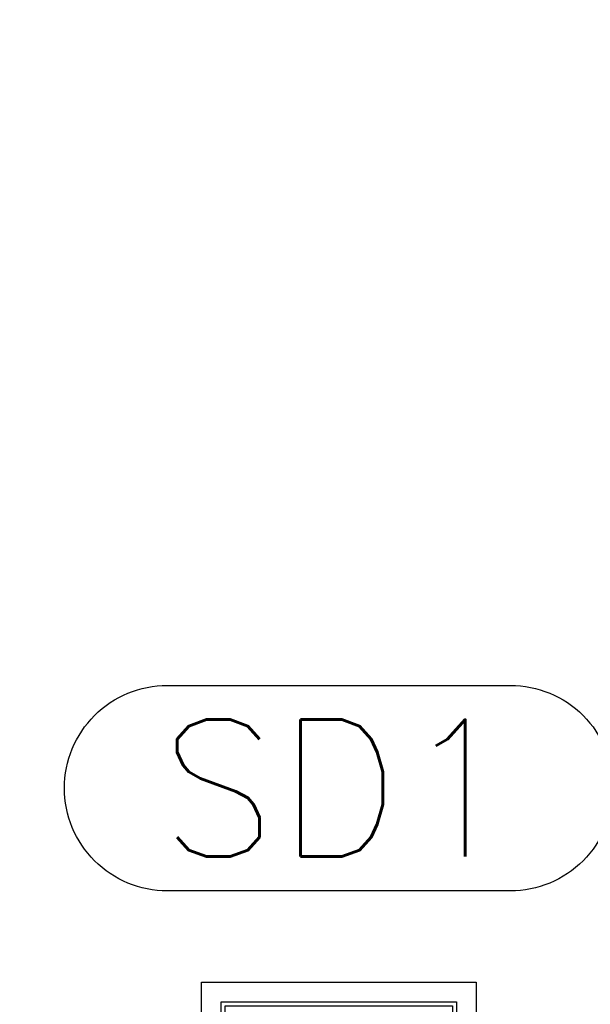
# Model space of a CAD drawing. Header units: millimetres. Extents: x -750 to 57307, y -2234 to 18901.
# Tile 71 of 102: x 19537 to 20161, y 14213 to 15291. Entities that reach past the tile are written whole.
import ezdxf

# ---------------------------------------------------------------- set-up
doc = ezdxf.new("R2010")
doc.units = ezdxf.units.MM
doc.header["$MEASUREMENT"] = 0
doc.linetypes.add('DASHED', pattern=[19.05, 12.7, -6.35])
doc.linetypes.add('HIDDEN', pattern=[0.375, 0.25, -0.125])
doc.layers.add('FLOOR RAISE', color=4, linetype='DASHED', lineweight=0, true_color=0x00ffff)
doc.layers.add('PLUMBING-DW-EQP', color=3, linetype='Continuous', true_color=0x00ff00)
doc.layers.add('PLUMBING-DW-EQP-TAG', color=7, linetype='Continuous')
doc.styles.get("Standard").update_dxf_attribs({"font": 'arial.ttf'})

# ---------------------------------------------------------------- blocks, each defined once
blk = doc.blocks.new('SCUPPER DRAIN')
at = {"layer": 'PLUMBING-DW-EQP'}
h = blk.add_hatch(dxfattribs=at)
h.set_pattern_fill('ANSI31', color=256, scale=250, angle=135)
h.set_pattern_definition([(180, (-2104, 53290.5), (-2e-15, -31.25), [])])
h.paths.add_polyline_path([(-145, 145), (-145, -145), (145, -145), (145, 145)])
for points in [[(-175, 175), (175, 175), (175, -175), (-175, -175)], [(-150, 150), (150, 150), (150, -150), (-150, -150)], [(-145, 145), (145, 145), (145, -145), (-145, -145)]]:
    blk.add_lwpolyline(points, close=True, dxfattribs=at)

msp = doc.modelspace()

# ---------------------------------------------------------------- linework, layer by layer
at = {"layer": 'FLOOR RAISE', "linetype": 'HIDDEN', "ltscale": 500, "const_width": 20}
msp.add_lwpolyline([(13748.5, 12178.1, -0.331806), (21062, 18073.2, 1.216889)], format="xyb", dxfattribs=at)
at = {"layer": 'PLUMBING-DW-EQP-TAG'}
msp.add_lwpolyline([(19698.8, 14562.3), (20073.8, 14562.3, -0.414214), (20186.3, 14449.8), (20186.3, 14449.8, -0.414214), (20073.8, 14337.3), (19698.8, 14337.3, -0.414214), (19586.3, 14449.8, -0.414214)], format="xyb", close=True, dxfattribs=at)

# ---------------------------------------------------------------- block references
at = {"xscale": 0.8571428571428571, "yscale": 0.8571428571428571, "zscale": 0.8571428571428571}
msp.add_blockref('SCUPPER DRAIN', (19886.3, 14087.3), dxfattribs=at)

# ---------------------------------------------------------------- texts
at = {"layer": 'PLUMBING-DW-EQP-TAG', "insert": (19886.3, 14449.8), "char_height": 150, "attachment_point": 5}
msp.add_mtext_dynamic_manual_height_columns('{\\Fromans|c0;SD1}', width=458.643, gutter_width=4987.1, heights=[0], dxfattribs=at)

doc.saveas('drawing.dxf')
